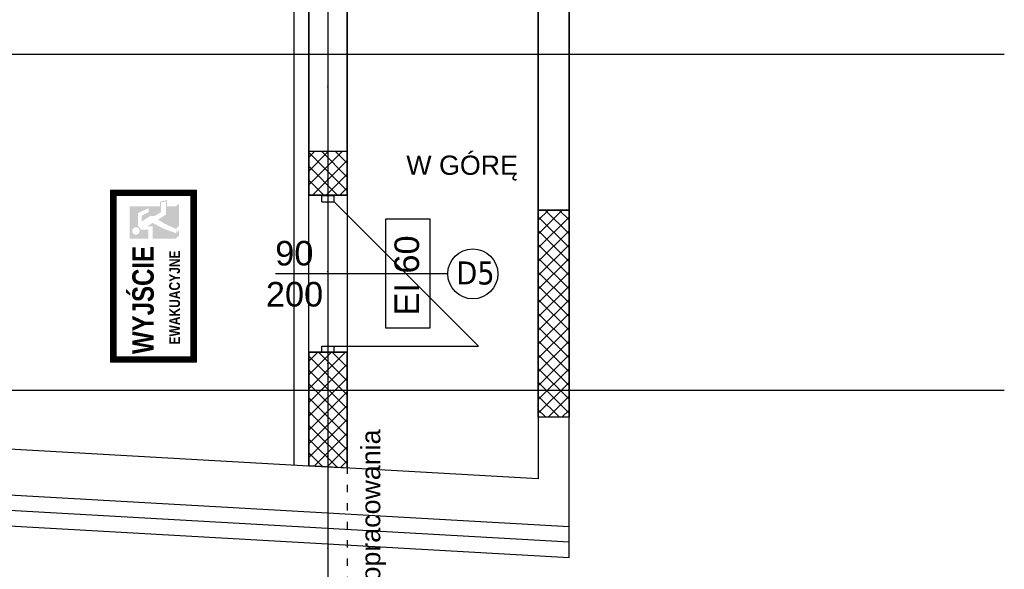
# Model space of a CAD drawing. Header units: millimetres. Extents: x -7023 to 53801, y 9849 to 33561.
# Tile 24 of 256: x 8712 to 9353, y 15506 to 15864. Entities that reach past the tile are written whole.
import ezdxf

# ---------------------------------------------------------------- set-up
doc = ezdxf.new("R2010")
doc.units = ezdxf.units.MM
doc.linetypes.add('ACAD_ISO03W100', pattern=[30, 12, -18])
doc.linetypes.add('DASHDOTX2', pattern=[2, 1, -0.5, 0, -0.5])
doc.layers.add('.IE_podklad', color=252, linetype='Continuous')
doc.layers.add('PROJEKT osie', color=251, linetype='DASHDOTX2', lineweight=9)
doc.styles.add('Arial', font='arial.ttf', dxfattribs={"height": 125})
doc.styles.add('Opisowy', font='arial.ttf')
doc.styles.get("Standard").update_dxf_attribs({"font": 'arial.ttf'})
doc.linetypes.add('ZIGZAG', pattern='A,0.00254,-5.08,[131,ltypeshp.shx,S=5.08,R=0,X=-5.08,Y=0],-10.16,[131,ltypeshp.shx,S=5.08,R=180,X=5.08,Y=0],-5.08', length=20.32254)

# ---------------------------------------------------------------- blocks, each defined once
blk = doc.blocks.new('OSIE DOMKU')
at = {"layer": 'PROJEKT osie', "ltscale": 30}
blk.add_line((-30336.49, 6224.51), (-30336.49, 4137.08), dxfattribs=at)
at = {"layer": 'PROJEKT osie', "ltscale": 25}
for p, q in [((-33194.97, 4878.65), (-29895.99, 4878.65)), ((-33194.97, 4659.65), (-29895.99, 4659.65))]:
    blk.add_line(p, q, dxfattribs=at)

msp = doc.modelspace()

# ---------------------------------------------------------------- hatches: boundary and pattern name
at = {"layer": '.IE_podklad'}
h = msp.add_hatch(dxfattribs=at)
h.set_pattern_fill('ANSI31', color=256, scale=0.007, angle=90)
h.set_pattern_definition([(135, (8624.19257, 14300.379297), (-0.0157154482, -0.0157154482), [])])
h.paths.add_polyline_path([(8770.88, 15641.01), (8826.88, 15641.01), (8826.88, 15753.01), (8770.88, 15753.01)])
h.paths.add_polyline_path([(8780.72, 15749.51), (8803.71, 15749.51), (8823.38, 15749.51), (8823.38, 15644.51), (8803.71, 15644.51), (8780.72, 15644.51), (8774.38, 15644.51), (8774.38, 15749.51)], flags=16)
at = {"layer": '.IE_podklad', "lineweight": 0}
h = msp.add_hatch(color=256, dxfattribs=at)
h.paths.add_polyline_path([(8815.51, 15723.35), (8815.51, 15726.85), (8813.85, 15725.33), (8813.85, 15728.13), (8815.51, 15729.65), (8815.51, 15744.35), (8813.51, 15742.51), (8807.8, 15742.51), (8807.8, 15746.59), (8803.2, 15745.61), (8803.2, 15742.51), (8783.41, 15742.51), (8783.41, 15721.51), (8795.68, 15721.51), (8795.68, 15727.33), (8790.83, 15727.33), (8788.81, 15729.86), (8788.81, 15738.2), (8795.85, 15741.26), (8795.85, 15738.74), (8791.15, 15736.37), (8791.15, 15732.58), (8796.9, 15736.21), (8799.66, 15736.21), (8803.9, 15738.75), (8803.9, 15745.04), (8807.1, 15745.73), (8807.1, 15737.21), (8801.92, 15733.76), (8806.66, 15730.96), (8813.51, 15727.81), (8813.51, 15725.01), (8804.87, 15728.2), (8798.42, 15731.76), (8794.89, 15729.48), (8798.3, 15729.48), (8798.3, 15721.51), (8813.51, 15721.51)], flags=0)
h.paths.add_polyline_path([(8787.49, 15728.88, -1), (8787.49, 15724.05, -1)], flags=16)

# ---------------------------------------------------------------- linework, layer by layer
at = {"layer": '.IE_podklad', "ltscale": 30}
msp.add_line((8912.58, 17187.57), (8912.58, 15100.14), dxfattribs=at)
at = {"layer": '.IE_podklad', "linetype": 'ACAD_ISO03W100', "lineweight": 30, "ltscale": 0.4}
msp.add_line((8925.06, 17013.09), (8925.06, 15359.4), dxfattribs=at)
at = {"layer": '.IE_podklad', "lineweight": 35}
for p, q in [((8900.06, 15749.79), (8900.06, 16943.64)), ((8925.06, 16918.64), (8925.06, 15749.79)), ((9049.57, 15740.1), (9049.57, 16648.63)), ((9069.57, 16648.63), (9069.57, 15740.1)), ((8925.06, 15749.79), (8900.06, 15749.79)), ((9049.57, 15605.1), (9049.57, 15740.1)), ((9049.57, 15740.1), (9069.57, 15740.1)), ((9069.57, 15740.1), (9069.57, 15605.1))]:
    msp.add_line(p, q, dxfattribs=at)
at = {"layer": '.IE_podklad'}
for p, q in [((8890.6, 15574.09), (8890.6, 16356.64)), ((8925.06, 15778.14), (8900.06, 15778.14)), ((8900.06, 15778.14), (8900.06, 15749.79)), ((8900.06, 15774.36), (8903.83, 15778.14)), ((8925.08, 15752.56), (8900.06, 15777.58)), ((8900.07, 15765.39), (8912.81, 15778.14)), ((8900.08, 15756.42), (8921.79, 15778.14)), ((8925.07, 15761.55), (8908.48, 15778.14)), ((8925.06, 15770.53), (8917.46, 15778.14)), ((8925.06, 15749.79), (8925.06, 15778.14)), ((8902.43, 15749.79), (8925.06, 15772.43)), ((8918.86, 15749.79), (8900.07, 15768.59)), ((8911.41, 15749.79), (8925.07, 15763.45)), ((8909.88, 15749.79), (8900.07, 15759.6)), ((8900.9, 15749.79), (8900.08, 15750.62)), ((8920.39, 15749.79), (8925.08, 15754.48)), ((8900.06, 15749.79), (8925.06, 15749.79)), ((8908.56, 15745.51), (8908.56, 15749.51)), ((8908.56, 15749.51), (8916.56, 15749.51)), ((8908.56, 15745.51), (8916.56, 15745.51)), ((8916.56, 15745.51), (8916.56, 15749.51)), ((8916.56, 15745.51), (9010.56, 15651.51)), ((9049.57, 15733.45), (9056.22, 15740.1)), ((9049.57, 15724.47), (9065.2, 15740.1)), ((9069.57, 15724.63), (9054.1, 15740.1)), ((9069.57, 15733.61), (9063.08, 15740.1)), ((8979.04, 15734.15), (8950.11, 15734.15)), ((8950.11, 15734.15), (8950.11, 15663.44)), ((8979.04, 15663.44), (8979.04, 15734.15)), ((9069.57, 15715.64), (9049.57, 15735.65)), ((9049.57, 15715.49), (9069.57, 15735.49)), ((9069.58, 15706.66), (9049.57, 15726.67)), ((9049.57, 15706.51), (9069.57, 15726.51)), ((9069.58, 15697.68), (9049.57, 15717.69)), ((9049.57, 15697.53), (9069.57, 15717.53)), ((9069.58, 15688.7), (9049.57, 15708.71)), ((9049.57, 15688.55), (9069.58, 15708.55)), ((9069.58, 15679.72), (9049.57, 15699.73)), ((9049.57, 15679.57), (9069.58, 15699.57)), ((8990.58, 15698.51), (8878.4, 15698.51)), ((9069.58, 15670.73), (9049.57, 15690.75)), ((9049.57, 15670.59), (9069.58, 15690.6)), ((9069.59, 15661.75), (9049.57, 15681.77)), ((9049.57, 15661.61), (9069.58, 15681.62)), ((9069.59, 15652.77), (9049.57, 15672.79)), ((9049.57, 15652.63), (9069.58, 15672.64)), ((8950.11, 15663.44), (8979.04, 15663.44)), ((9069.59, 15643.79), (9049.57, 15663.81)), ((9049.57, 15643.65), (9069.58, 15663.66)), ((9069.59, 15634.81), (9049.57, 15654.83)), ((9049.57, 15634.67), (9069.59, 15654.68)), ((8900.06, 15573.55), (8900.06, 15647.51)), ((8900.06, 15573.55), (8900.06, 15647.51)), ((8900.06, 15647.51), (8925.06, 15647.51)), ((8925.06, 15647.51), (8900.06, 15647.51)), ((8900.06, 15647.51), (8900.14, 15573.55)), ((8900.06, 15641.62), (8905.96, 15647.51)), ((8900.08, 15632.65), (8914.94, 15647.51)), ((8900.09, 15623.68), (8923.92, 15647.51)), ((8925.06, 15628.8), (8906.35, 15647.51)), ((8908.56, 15647.51), (8908.56, 15651.51)), ((8908.56, 15651.51), (8916.56, 15651.51)), ((8908.56, 15647.51), (8916.56, 15647.51)), ((8925.06, 15637.79), (8915.33, 15647.51)), ((8916.56, 15647.51), (8916.56, 15651.51)), ((8916.56, 15651.51), (9010.56, 15651.51)), ((8925.06, 15646.77), (8924.31, 15647.51)), ((8925.06, 15647.51), (8925.06, 15572.14)), ((8925.06, 15572.14), (8925.06, 15647.51)), ((8925.07, 15619.82), (8900.06, 15644.83)), ((9069.59, 15625.82), (9049.57, 15645.85)), ((9049.57, 15625.68), (9069.59, 15645.7)), ((8925.07, 15610.84), (8900.07, 15635.83)), ((8900.1, 15614.72), (8925.06, 15639.67)), ((9069.59, 15616.84), (9049.57, 15636.87)), ((9049.57, 15616.7), (9069.59, 15636.72)), ((7831.06, 15634.02), (8900.06, 15573.55)), ((8900.12, 15605.75), (8925.06, 15630.69)), ((8925.07, 15601.85), (8900.09, 15626.84)), ((9069.6, 15607.86), (9049.57, 15627.88)), ((9049.57, 15607.72), (9069.59, 15627.75)), ((8925.08, 15592.87), (8900.1, 15617.85)), ((8900.13, 15596.78), (8925.07, 15621.72)), ((9063.38, 15605.1), (9049.57, 15618.9)), ((9055.92, 15605.1), (9069.59, 15618.77)), ((8900.14, 15587.81), (8925.07, 15612.74)), ((9054.4, 15605.1), (9049.57, 15609.92)), ((9064.9, 15605.1), (9069.59, 15609.79)), ((7819.47, 15604.63), (9069.57, 15533.92)), ((8925.08, 15583.89), (8900.11, 15608.85)), ((8900.15, 15578.85), (8925.07, 15603.76)), ((9069.57, 15605.1), (9049.57, 15605.1)), ((9049.57, 15605.1), (9049.57, 15565.1)), ((9069.57, 15533.92), (9069.57, 15605.1)), ((8925.08, 15574.9), (8900.12, 15599.86)), ((8918.49, 15572.51), (8900.14, 15590.87)), ((8903.64, 15573.35), (8925.07, 15594.79)), ((7818.34, 15584.66), (9069.57, 15513.88)), ((8912.14, 15572.87), (8925.08, 15585.81)), ((8908.97, 15573.05), (8900.15, 15581.87)), ((9049.57, 15565.1), (8900.06, 15573.55)), ((8900.14, 15573.55), (8925.06, 15572.14)), ((8920.64, 15572.39), (8925.08, 15576.83)), ((9069.57, 15513.88), (9069.57, 15533.92))]:
    msp.add_line(p, q, dxfattribs=at)
at = {"layer": '.IE_podklad', "ltscale": 25}
for p, q in [((6054.1, 15841.71), (9353.09, 15841.71)), ((6054.1, 15622.71), (9353.09, 15622.71))]:
    msp.add_line(p, q, dxfattribs=at)
at = {"layer": '.IE_podklad', "ltscale": 0.5}
for p, q in [((8900.06, 15749.79), (8925.06, 15749.79)), ((8900.06, 15647.51), (8900.06, 15749.79)), ((8925.06, 15749.79), (8925.06, 15647.51)), ((8925.06, 15647.51), (8900.06, 15647.51))]:
    msp.add_line(p, q, dxfattribs=at)
at = {"layer": '.IE_podklad', "linetype": 'ZIGZAG'}
msp.add_line((7811.06, 15595.41), (9069.57, 15523.9), dxfattribs=at)
at = {"layer": '.IE_podklad', "lineweight": 0}
msp.add_lwpolyline([(8770.88, 15641.01), (8826.88, 15641.01), (8826.88, 15753.01), (8770.88, 15753.01)], close=True, dxfattribs=at)
msp.add_lwpolyline([(8770.88, 15641.01), (8826.88, 15641.01), (8826.88, 15753.01), (8770.88, 15753.01)], close=True, dxfattribs=at)
at = {"layer": '.IE_podklad'}
msp.add_lwpolyline([(8774.38, 15644.51), (8823.38, 15644.51), (8823.38, 15749.51), (8774.38, 15749.51)], close=True, dxfattribs=at)
at = {"layer": '.IE_podklad', "linetype": 'Continuous'}
msp.add_circle((9006.94, 15698.51), 16.31, dxfattribs=at)

# ---------------------------------------------------------------- block references
at = {"layer": '.IE_podklad'}
msp.add_blockref('OSIE DOMKU', (39249.07, 10963.06), dxfattribs=at)

# ---------------------------------------------------------------- texts
at = {"layer": '.IE_podklad', "linetype": 'Continuous', "style": 'Arial'}
msp.add_text('W GÓRĘ', height=12.5, dxfattribs=at).set_placement((8963.59, 15763.05))
at = {"layer": '.IE_podklad', "linetype": 'Continuous'}
for s, height, rotation, style, p in [('90', 16, 360, 'Opisowy', (8878.24, 15703.98)), ('EI 60', 16, 90, 'Opisowy', (8971.89, 15671.37)), ('200', 16, 360, 'Opisowy', (8872.16, 15677.25)), ('poza zakresem opracowania', 12.5, 90, 'Arial', (8946.65, 15374.92))]:
    msp.add_text(s, height=height, rotation=rotation, dxfattribs=dict(at, style=style)).set_placement(p)
at = {"layer": '.IE_podklad', "attachment_point": 5, "rotation": 90, "style": 'Arial'}
for s, insert, char_height, width in [('{\\fArial|b1|i0|c238|p34;\\W0.8;WYJŚCIE}', (8792.22, 15681.51), 14, 105), ('{\\fArial|b1|i0|c238|p34;\\W0.8;EWAKUACYJNE}', (8812.72, 15683.12), 7, 100.5575)]:
    msp.add_mtext(s, dxfattribs=dict(at, insert=insert, char_height=char_height, width=width))
at = {"layer": '.IE_podklad', "insert": (8996.2, 15706.62), "char_height": 15, "width": 230.4406, "attachment_point": 1}
msp.add_mtext('{\\fTahoma|b0|i0|c238|p34;D5}', dxfattribs=at)

doc.saveas('drawing.dxf')
